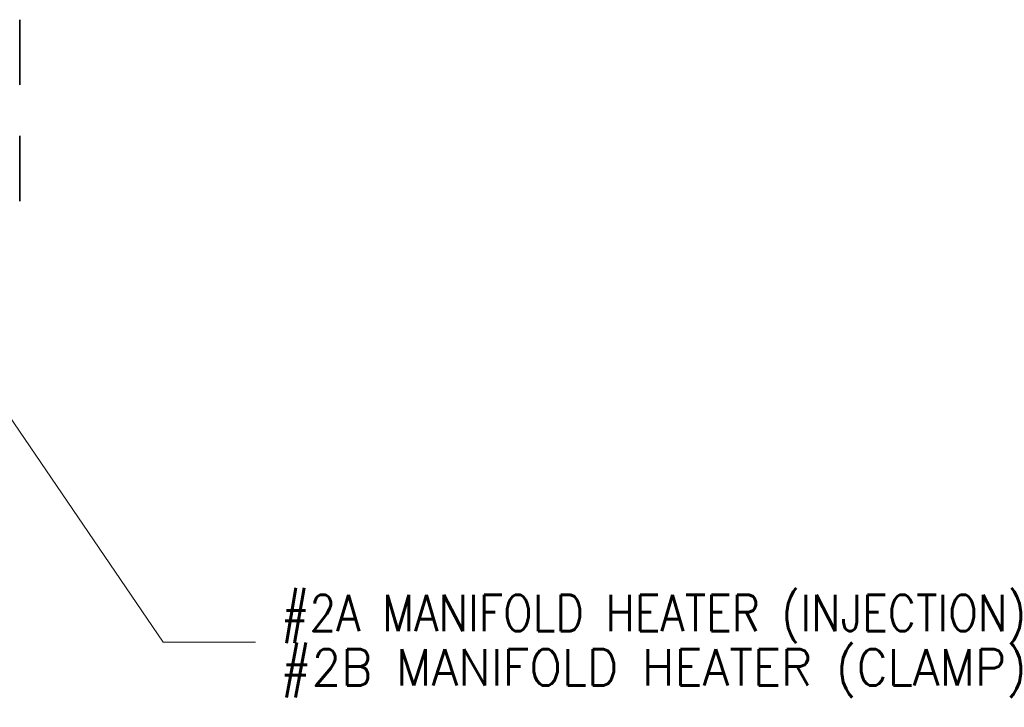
# Model space of a CAD drawing. Header units: millimetres. Extents: x 0 to 1189, y 0 to 841.
# Tile 29 of 84: x 219 to 287, y 396 to 444. Entities that reach past the tile are written whole.
import ezdxf

# ---------------------------------------------------------------- set-up
doc = ezdxf.new("R2010")
doc.units = ezdxf.units.MM
doc.layers.add('1', color=7, linetype='Continuous')
doc.styles.add('blockfont', font='simplex.shx')

msp = doc.modelspace()

# ---------------------------------------------------------------- linework, layer by layer
at = {"layer": '1', "color": 2, "linetype": 'Continuous', "lineweight": 13}
for p, q in [((229.06, 400.812), (208.161, 431.478)), ((235.41, 400.812), (229.06, 400.812))]:
    msp.add_line(p, q, dxfattribs=at)
at = {"layer": '1', "color": 2, "linetype": 'Continuous', "lineweight": 35}
for points, knots in [([(219.161, 443.728), (219.161, 443.618), (219.161, 442.801), (219.161, 442.174), (219.161, 440.783), (219.161, 439.658), (219.161, 439.228)], [0, 0, 0.024474, 0.206107, 0.345491, 0.654509, 0.904502, 1, 1]), ([(219.161, 435.728), (219.161, 435.299), (219.161, 434.174), (219.161, 432.783), (219.161, 431.658), (219.161, 431.228)], [0, 0, 0.095489, 0.345494, 0.654506, 0.904511, 1, 1])]:
    msp.add_open_spline(points, degree=1, knots=knots, dxfattribs=at)

# ---------------------------------------------------------------- texts
at = {"layer": '1', "color": 2, "linetype": 'Continuous', "lineweight": 13, "char_height": 2.5, "attachment_point": 7, "line_spacing_factor": 0.903614, "style": 'blockfont'}
for s, insert in [('\\W1.0233;#2A MANIFOLD HEATER (INJECTION)', (237.13, 400.742)), ('\\W0.9774;#2B MANIFOLD HEATER (CLAMP)', (237.13, 396.992))]:
    msp.add_mtext(s, dxfattribs=dict(at, insert=insert))

doc.saveas('drawing.dxf')
